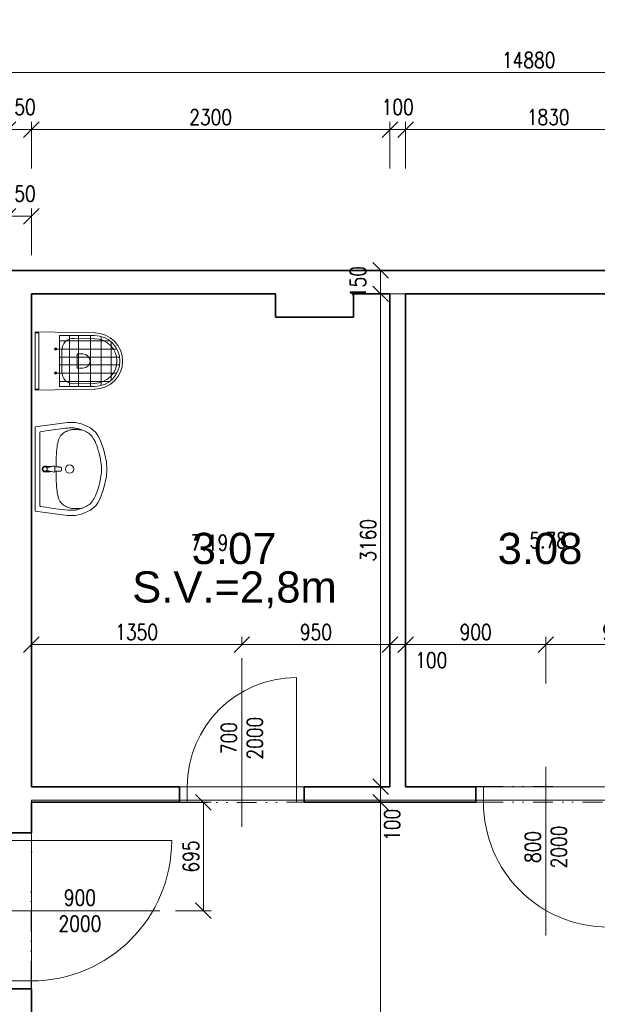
# Model space of a CAD drawing. Header units: millimetres. Extents: x -485339 to 350584, y -1189936 to 0.
# Tile 240 of 256: x -70430 to -66725, y -689174 to -682861. Entities that reach past the tile are written whole.
import ezdxf
from ezdxf.enums import TextEntityAlignment as Align

# ---------------------------------------------------------------- set-up
doc = ezdxf.new("R2010")
doc.units = ezdxf.units.MM
doc.header["$LTSCALE"] = 10
doc.linetypes.add('DĚLICÍ2', pattern=[15.875, 6.35, -3.175, 0, -3.175, 0, -3.175])
doc.layers.get('Defpoints').update_dxf_attribs({"color": 201})
doc.layers.add('BOUR_DVEŘE', color=7, linetype='Continuous', lineweight=18, true_color=0xdba400)
doc.layers.add('BOUR_zařizováky', color=7, linetype='Continuous', lineweight=18, true_color=0xdba400)
for name, color, linetype, lineweight in [('St__otvory_dveře', 40, 'Continuous', 18), ('St_kóty', 132, 'Continuous', 18), ('St_plocha_místnosti', 250, 'Continuous', 18), ('St_popis_otvory', 40, 'Continuous', 18), ('St_zařizovací předměty', 252, 'Continuous', 18), ('St_čáry_obrys', 5, 'Continuous', 35)]:
    doc.layers.add(name, color=color, linetype=linetype, lineweight=lineweight)
doc.layers.add('St_plocha_místn', color=140, linetype='Continuous', lineweight=18, plot=False)
doc.styles.add('Andy', font='arial.ttf')
doc.styles.get("Standard").update_dxf_attribs({"font": 'simplex.shx', "width": 0.8})
doc.dimstyles.new('stavebníM100', dxfattribs={"dimtxt": 165, "dimasz": 170, "dimexe": 150, "dimexo": 100, "dimgap": 30, "dimtad": 1, "dimdec": 0, "dimtxsty": 'Standard', "dimblk": 'OBLIQUE', "dimcen": -2.5, "dimdle": 150, "dimclrd": 256, "dimclre": 256, "dimclrt": 256, "dimadec": 4, "dimazin": 0, "dimtfac": 1, "dimtdec": 0, "dimtmove": 2, "dimatfit": 3, "dimldrblk": 'OBLIQUE', "dimfxl": 400, "dimfxlon": 1, "dimlwd": -1, "dimlwe": -1, "dimarcsym": 0})
doc.dimstyles.new('stavebníM50 vnitřní', dxfattribs={"dimtxt": 100, "dimasz": 100, "dimexe": 50, "dimexo": 100, "dimgap": 30, "dimtad": 1, "dimdec": 0, "dimtxsty": 'Standard', "dimblk": 'OBLIQUE', "dimcen": 2.5, "dimclrd": 256, "dimclre": 256, "dimclrt": 256, "dimadec": 0, "dimazin": 0, "dimtfac": 1, "dimtdec": 0, "dimtmove": 2, "dimatfit": 2, "dimldrblk": 'OBLIQUE', "dimfxl": 250, "dimfxlon": 1, "dimlwd": -1, "dimlwe": -1, "dimarcsym": 0})

# ---------------------------------------------------------------- blocks, each defined once
blk = doc.blocks.new('G$CC1796412')
at = {"layer": 'St__otvory_dveře', "color": 0, "ltscale": 2}
blk.add_lwpolyline([(850, 0.8), (850, 800.8)], dxfattribs=at)
at = {"layer": 'St__otvory_dveře', "ltscale": 2}
for points in [[(50, 0), (0, 0), (0, -100), (50, -100)], [(900, 0.8), (850, 0.8), (850, -99.2), (900, -99.2)]]:
    blk.add_lwpolyline(points, close=True, dxfattribs=at)
at = {"layer": 'St__otvory_dveře', "linetype": 'DĚLICÍ2', "ltscale": 2}
for points in [[(50, 0), (850, 0.8)], [(50, -100), (850, -99.2)]]:
    blk.add_lwpolyline(points, dxfattribs=at)
at = {"layer": 'St__otvory_dveře', "color": 0, "ltscale": 2}
blk.add_arc((850, 0.8), 800, 90, 180, dxfattribs=at)
blk = doc.blocks.new('G$CB4A84410')
at = {"layer": 'St__otvory_dveře', "ltscale": 2}
for points in [[(100, -50), (100, 0), (0, 0), (0, -50)], [(100.8, -800), (100.8, -750), (0.8, -750), (0.8, -800)]]:
    blk.add_lwpolyline(points, close=True, dxfattribs=at)
at = {"layer": 'St__otvory_dveře', "linetype": 'DĚLICÍ2', "ltscale": 2}
for points in [[(0, -50), (0.8, -750)], [(100, -50), (100.8, -750)]]:
    blk.add_lwpolyline(points, dxfattribs=at)
at = {"layer": 'St__otvory_dveře', "color": 0, "ltscale": 2}
blk.add_lwpolyline([(100.8, -750), (800.8, -750)], dxfattribs=at)
blk.add_arc((100.8, -750), 700, 0, 90, dxfattribs=at)
blk = doc.blocks.new('G$CD8DE4D11')
at = {"layer": 'St__otvory_dveře', "ltscale": 2}
for points in [[(-150, -50), (-150, 0), (0, 0), (0, -50)], [(-150.8, -1000), (-150.8, -950), (-0.8, -950), (-0.8, -1000)]]:
    blk.add_lwpolyline(points, close=True, dxfattribs=at)
at = {"layer": 'St__otvory_dveře', "linetype": 'DĚLICÍ2', "ltscale": 2}
for points in [[(-150, -50), (-150.8, -950)], [(0, -50), (-0.8, -950)]]:
    blk.add_lwpolyline(points, dxfattribs=at)
at = {"layer": 'St__otvory_dveře', "color": 0, "ltscale": 2}
blk.add_lwpolyline([(-150.8, -950), (-1050.8, -950)], dxfattribs=at)
blk.add_arc((-150.8, -950), 900, 90, 180, dxfattribs=at)
blk = doc.blocks.new('_OBLIQUE')
at = {"color": 0, "linetype": 'ByBlock'}
blk.add_line((-0.5, -0.5), (0.5, 0.5), dxfattribs=at)
blk = doc.blocks.new('*D5125')
at = {"layer": 'Defpoints', "color": 0}
for p in [(-70354.9, -683566.3), (-70504.9, -684222), (-70354.9, -684222)]:
    blk.add_point(p, dxfattribs=at)
at = {"layer": 'St_kóty'}
for p, q in [((-70504.9, -683816.3), (-70504.9, -683516.3)), ((-70354.9, -683816.3), (-70354.9, -683516.3)), ((-70504.9, -683566.3), (-70354.9, -683566.3))]:
    blk.add_line(p, q, dxfattribs=at)
at = {"layer": 'St_kóty', "linetype": 'ByBlock', "xscale": 100, "yscale": 100, "zscale": 100, "rotation": 180}
blk.add_blockref('_OBLIQUE', (-70504.9, -683566.3), dxfattribs=at)
at = {"layer": 'St_kóty', "linetype": 'ByBlock', "xscale": 100, "yscale": 100, "zscale": 100}
blk.add_blockref('_OBLIQUE', (-70354.9, -683566.3), dxfattribs=at)
at = {"layer": 'St_kóty', "insert": (-70429.9, -683421.3), "char_height": 100, "attachment_point": 5}
blk.add_mtext('150', dxfattribs=at)
blk = doc.blocks.new('*D5126')
at = {"layer": 'Defpoints', "color": 0}
for p in [(-68054.9, -683566.3), (-70354.9, -684222), (-68054.9, -684222)]:
    blk.add_point(p, dxfattribs=at)
at = {"layer": 'St_kóty'}
for p, q in [((-70354.9, -683816.3), (-70354.9, -683516.3)), ((-68054.9, -683816.3), (-68054.9, -683516.3)), ((-70354.9, -683566.3), (-68054.9, -683566.3))]:
    blk.add_line(p, q, dxfattribs=at)
at = {"layer": 'St_kóty', "linetype": 'ByBlock', "xscale": 100, "yscale": 100, "zscale": 100, "rotation": 180}
blk.add_blockref('_OBLIQUE', (-70354.9, -683566.3), dxfattribs=at)
at = {"layer": 'St_kóty', "linetype": 'ByBlock', "xscale": 100, "yscale": 100, "zscale": 100}
blk.add_blockref('_OBLIQUE', (-68054.9, -683566.3), dxfattribs=at)
at = {"layer": 'St_kóty', "insert": (-69204.9, -683486.3), "char_height": 100, "attachment_point": 5}
blk.add_mtext('2300', dxfattribs=at)
blk = doc.blocks.new('*D5127')
at = {"layer": 'Defpoints', "color": 0}
for p in [(-67954.9, -683566.3), (-68054.9, -684222), (-67954.9, -684222)]:
    blk.add_point(p, dxfattribs=at)
at = {"layer": 'St_kóty'}
for p, q in [((-68054.9, -683816.3), (-68054.9, -683516.3)), ((-67954.9, -683816.3), (-67954.9, -683516.3)), ((-68054.9, -683566.3), (-67954.9, -683566.3))]:
    blk.add_line(p, q, dxfattribs=at)
at = {"layer": 'St_kóty', "linetype": 'ByBlock', "xscale": 100, "yscale": 100, "zscale": 100, "rotation": 180}
blk.add_blockref('_OBLIQUE', (-68054.9, -683566.3), dxfattribs=at)
at = {"layer": 'St_kóty', "linetype": 'ByBlock', "xscale": 100, "yscale": 100, "zscale": 100}
blk.add_blockref('_OBLIQUE', (-67954.9, -683566.3), dxfattribs=at)
at = {"layer": 'St_kóty', "insert": (-68004.9, -683421.3), "char_height": 100, "attachment_point": 5}
blk.add_mtext('100', dxfattribs=at)
blk = doc.blocks.new('*D5128')
at = {"layer": 'Defpoints', "color": 0}
for p in [(-66124.9, -683566.3), (-67954.9, -684222), (-66124.9, -684222)]:
    blk.add_point(p, dxfattribs=at)
at = {"layer": 'St_kóty'}
for p, q in [((-67954.9, -683816.3), (-67954.9, -683516.3)), ((-66124.9, -683816.3), (-66124.9, -683516.3)), ((-67954.9, -683566.3), (-66124.9, -683566.3))]:
    blk.add_line(p, q, dxfattribs=at)
at = {"layer": 'St_kóty', "linetype": 'ByBlock', "xscale": 100, "yscale": 100, "zscale": 100, "rotation": 180}
blk.add_blockref('_OBLIQUE', (-67954.9, -683566.3), dxfattribs=at)
at = {"layer": 'St_kóty', "linetype": 'ByBlock', "xscale": 100, "yscale": 100, "zscale": 100}
blk.add_blockref('_OBLIQUE', (-66124.9, -683566.3), dxfattribs=at)
at = {"layer": 'St_kóty', "insert": (-67039.9, -683486.3), "char_height": 100, "attachment_point": 5}
blk.add_mtext('1830', dxfattribs=at)
blk = doc.blocks.new('*D5148')
at = {"layer": 'Defpoints', "color": 0}
for p in [(-70354.9, -684121.7), (-70504.9, -685968.8), (-70354.9, -685968.8)]:
    blk.add_point(p, dxfattribs=at)
at = {"layer": 'St_kóty'}
for p, q in [((-70504.9, -684371.7), (-70504.9, -684071.7)), ((-70354.9, -684371.7), (-70354.9, -684071.7)), ((-70504.9, -684121.7), (-70354.9, -684121.7))]:
    blk.add_line(p, q, dxfattribs=at)
at = {"layer": 'St_kóty', "linetype": 'ByBlock', "xscale": 100, "yscale": 100, "zscale": 100, "rotation": 180}
blk.add_blockref('_OBLIQUE', (-70504.9, -684121.7), dxfattribs=at)
at = {"layer": 'St_kóty', "linetype": 'ByBlock', "xscale": 100, "yscale": 100, "zscale": 100}
blk.add_blockref('_OBLIQUE', (-70354.9, -684121.7), dxfattribs=at)
at = {"layer": 'St_kóty', "insert": (-70429.9, -683976.7), "char_height": 100, "attachment_point": 5}
blk.add_mtext('150', dxfattribs=at)
blk = doc.blocks.new('*D5174')
at = {"layer": 'Defpoints', "color": 0}
for p in [(-69530.9, -687878.8), (-69251.2, -687878.8), (-69530.9, -688573.8)]:
    blk.add_point(p, dxfattribs=at)
at = {"layer": 'St_kóty'}
for p, q in [((-69430.9, -687878.8), (-69201.2, -687878.8)), ((-69251.2, -688573.8), (-69251.2, -687878.8)), ((-69430.9, -688573.8), (-69201.2, -688573.8))]:
    blk.add_line(p, q, dxfattribs=at)
at = {"layer": 'St_kóty', "linetype": 'ByBlock', "xscale": 100, "yscale": 100, "zscale": 100}
for p, rotation in [((-69251.2, -687878.8), 90), ((-69251.2, -688573.8), 270)]:
    blk.add_blockref('_OBLIQUE', p, dxfattribs=dict(at, rotation=rotation))
at = {"layer": 'St_kóty', "insert": (-69331.2, -688226.3), "char_height": 100, "attachment_point": 5, "rotation": 90}
blk.add_mtext('695', dxfattribs=at)
blk = doc.blocks.new('*D5175')
at = {"layer": 'Defpoints', "color": 0}
for p in [(-69004.9, -686867.7), (-69004.9, -686954.8), (-70354.9, -687778.8)]:
    blk.add_point(p, dxfattribs=at)
at = {"layer": 'St_kóty'}
for p, q in [((-70354.9, -687117.7), (-70354.9, -686817.7)), ((-69004.9, -686867.7), (-69004.9, -686817.7)), ((-70354.9, -686867.7), (-69004.9, -686867.7))]:
    blk.add_line(p, q, dxfattribs=at)
at = {"layer": 'St_kóty', "linetype": 'ByBlock', "xscale": 100, "yscale": 100, "zscale": 100, "rotation": 180}
blk.add_blockref('_OBLIQUE', (-70354.9, -686867.7), dxfattribs=at)
at = {"layer": 'St_kóty', "linetype": 'ByBlock', "xscale": 100, "yscale": 100, "zscale": 100}
blk.add_blockref('_OBLIQUE', (-69004.9, -686867.7), dxfattribs=at)
at = {"layer": 'St_kóty', "insert": (-69679.9, -686787.7), "char_height": 100, "attachment_point": 5}
blk.add_mtext('1350', dxfattribs=at)
blk = doc.blocks.new('*D5176')
at = {"layer": 'Defpoints', "color": 0}
for p in [(-68054.9, -686867.7), (-69004.9, -686954.8), (-68054.9, -687778.8)]:
    blk.add_point(p, dxfattribs=at)
at = {"layer": 'St_kóty'}
for p, q in [((-69004.9, -686867.7), (-69004.9, -686817.7)), ((-68054.9, -687117.7), (-68054.9, -686817.7)), ((-69004.9, -686867.7), (-68054.9, -686867.7))]:
    blk.add_line(p, q, dxfattribs=at)
at = {"layer": 'St_kóty', "linetype": 'ByBlock', "xscale": 100, "yscale": 100, "zscale": 100, "rotation": 180}
blk.add_blockref('_OBLIQUE', (-69004.9, -686867.7), dxfattribs=at)
at = {"layer": 'St_kóty', "linetype": 'ByBlock', "xscale": 100, "yscale": 100, "zscale": 100}
blk.add_blockref('_OBLIQUE', (-68054.9, -686867.7), dxfattribs=at)
at = {"layer": 'St_kóty', "insert": (-68529.9, -686787.7), "char_height": 100, "attachment_point": 5}
blk.add_mtext('950', dxfattribs=at)
blk = doc.blocks.new('*D5177')
at = {"layer": 'Defpoints', "color": 0}
for p in [(-67954.9, -686867.7), (-68054.9, -687778.8), (-67954.9, -687778.8)]:
    blk.add_point(p, dxfattribs=at)
at = {"layer": 'St_kóty'}
for p, q in [((-68054.9, -687117.7), (-68054.9, -686817.7)), ((-67954.9, -687117.7), (-67954.9, -686817.7)), ((-68054.9, -686867.7), (-67954.9, -686867.7))]:
    blk.add_line(p, q, dxfattribs=at)
at = {"layer": 'St_kóty', "linetype": 'ByBlock', "xscale": 100, "yscale": 100, "zscale": 100, "rotation": 180}
blk.add_blockref('_OBLIQUE', (-68054.9, -686867.7), dxfattribs=at)
at = {"layer": 'St_kóty', "linetype": 'ByBlock', "xscale": 100, "yscale": 100, "zscale": 100}
blk.add_blockref('_OBLIQUE', (-67954.9, -686867.7), dxfattribs=at)
at = {"layer": 'St_kóty', "insert": (-67790.3, -686967.6), "char_height": 100, "attachment_point": 5}
blk.add_mtext('100', dxfattribs=at)
blk = doc.blocks.new('*D5178')
at = {"layer": 'Defpoints', "color": 0}
for p in [(-67054.9, -686867.7), (-67054.9, -687652.1), (-67954.9, -687778.8)]:
    blk.add_point(p, dxfattribs=at)
at = {"layer": 'St_kóty'}
for p, q in [((-67954.9, -687117.7), (-67954.9, -686817.7)), ((-67054.9, -687117.7), (-67054.9, -686817.7)), ((-67954.9, -686867.7), (-67054.9, -686867.7))]:
    blk.add_line(p, q, dxfattribs=at)
at = {"layer": 'St_kóty', "linetype": 'ByBlock', "xscale": 100, "yscale": 100, "zscale": 100, "rotation": 180}
blk.add_blockref('_OBLIQUE', (-67954.9, -686867.7), dxfattribs=at)
at = {"layer": 'St_kóty', "linetype": 'ByBlock', "xscale": 100, "yscale": 100, "zscale": 100}
blk.add_blockref('_OBLIQUE', (-67054.9, -686867.7), dxfattribs=at)
at = {"layer": 'St_kóty', "insert": (-67504.9, -686787.7), "char_height": 100, "attachment_point": 5}
blk.add_mtext('900', dxfattribs=at)
blk = doc.blocks.new('*D5179')
at = {"layer": 'Defpoints', "color": 0}
for p in [(-66124.9, -686867.7), (-67054.9, -687652.1), (-66124.9, -687778.8)]:
    blk.add_point(p, dxfattribs=at)
at = {"layer": 'St_kóty'}
for p, q in [((-67054.9, -687117.7), (-67054.9, -686817.7)), ((-66124.9, -687117.7), (-66124.9, -686817.7)), ((-67054.9, -686867.7), (-66124.9, -686867.7))]:
    blk.add_line(p, q, dxfattribs=at)
at = {"layer": 'St_kóty', "linetype": 'ByBlock', "xscale": 100, "yscale": 100, "zscale": 100, "rotation": 180}
blk.add_blockref('_OBLIQUE', (-67054.9, -686867.7), dxfattribs=at)
at = {"layer": 'St_kóty', "linetype": 'ByBlock', "xscale": 100, "yscale": 100, "zscale": 100}
blk.add_blockref('_OBLIQUE', (-66124.9, -686867.7), dxfattribs=at)
at = {"layer": 'St_kóty', "insert": (-66589.9, -686787.7), "char_height": 100, "attachment_point": 5}
blk.add_mtext('930', dxfattribs=at)
blk = doc.blocks.new('*D5181')
at = {"layer": 'Defpoints', "color": 0}
for p in [(-67189.9, -684468.8), (-68114.9, -684618.8), (-67189.9, -684618.8)]:
    blk.add_point(p, dxfattribs=at)
at = {"layer": 'St_kóty'}
for p, q in [((-67864.9, -684468.8), (-68164.9, -684468.8)), ((-68114.9, -684468.8), (-68114.9, -684618.8)), ((-67864.9, -684618.8), (-68164.9, -684618.8))]:
    blk.add_line(p, q, dxfattribs=at)
at = {"layer": 'St_kóty', "linetype": 'ByBlock', "xscale": 100, "yscale": 100, "zscale": 100}
for p, rotation in [((-68114.9, -684468.8), 90), ((-68114.9, -684618.8), 270)]:
    blk.add_blockref('_OBLIQUE', p, dxfattribs=dict(at, rotation=rotation))
at = {"layer": 'St_kóty', "insert": (-68259.9, -684543.8), "char_height": 100, "attachment_point": 5, "rotation": 90}
blk.add_mtext('150', dxfattribs=at)
blk = doc.blocks.new('*D5182')
at = {"layer": 'Defpoints', "color": 0}
for p in [(-67189.9, -684618.8), (-68114.9, -687778.8), (-68054.9, -687778.8)]:
    blk.add_point(p, dxfattribs=at)
at = {"layer": 'St_kóty'}
for p, q in [((-67864.9, -684618.8), (-68164.9, -684618.8)), ((-68114.9, -684618.8), (-68114.9, -687778.8)), ((-68114.9, -687778.8), (-68164.9, -687778.8))]:
    blk.add_line(p, q, dxfattribs=at)
at = {"layer": 'St_kóty', "linetype": 'ByBlock', "xscale": 100, "yscale": 100, "zscale": 100}
for p, rotation in [((-68114.9, -684618.8), 90), ((-68114.9, -687778.8), 270)]:
    blk.add_blockref('_OBLIQUE', p, dxfattribs=dict(at, rotation=rotation))
at = {"layer": 'St_kóty', "insert": (-68194.9, -686198.8), "char_height": 100, "attachment_point": 5, "rotation": 90}
blk.add_mtext('3160', dxfattribs=at)
blk = doc.blocks.new('*D5183')
at = {"layer": 'Defpoints', "color": 0}
for p in [(-68054.9, -687778.8), (-68114.9, -687878.8), (-68054.9, -687878.8)]:
    blk.add_point(p, dxfattribs=at)
at = {"layer": 'St_kóty'}
for p, q in [((-68114.9, -687778.8), (-68164.9, -687778.8)), ((-68114.9, -687778.8), (-68114.9, -687878.8)), ((-68114.9, -687878.8), (-68164.9, -687878.8))]:
    blk.add_line(p, q, dxfattribs=at)
at = {"layer": 'St_kóty', "linetype": 'ByBlock', "xscale": 100, "yscale": 100, "zscale": 100}
for p, rotation in [((-68114.9, -687778.8), 90), ((-68114.9, -687878.8), 270)]:
    blk.add_blockref('_OBLIQUE', p, dxfattribs=dict(at, rotation=rotation))
at = {"layer": 'St_kóty', "insert": (-68040.9, -688023.4), "char_height": 100, "attachment_point": 5, "rotation": 90}
blk.add_mtext('100', dxfattribs=at)
blk = doc.blocks.new('*D5184')
at = {"layer": 'Defpoints', "color": 0}
for p in [(-68054.9, -687878.8), (-68114.9, -692848.8), (-67624.9, -692848.8)]:
    blk.add_point(p, dxfattribs=at)
at = {"layer": 'St_kóty'}
for p, q in [((-68114.9, -687878.8), (-68164.9, -687878.8)), ((-68114.9, -687878.8), (-68114.9, -692848.8)), ((-67864.9, -692848.8), (-68164.9, -692848.8))]:
    blk.add_line(p, q, dxfattribs=at)
at = {"layer": 'St_kóty', "linetype": 'ByBlock', "xscale": 100, "yscale": 100, "zscale": 100}
for p, rotation in [((-68114.9, -687878.8), 90), ((-68114.9, -692848.8), 270)]:
    blk.add_blockref('_OBLIQUE', p, dxfattribs=dict(at, rotation=rotation))
at = {"layer": 'St_kóty', "insert": (-68194.9, -690363.8), "char_height": 100, "attachment_point": 5, "rotation": 90}
blk.add_mtext('4970', dxfattribs=at)
blk = doc.blocks.new('*D5244')
at = {"layer": 'Defpoints', "color": 0}
for p in [(-59724.9, -683200.2), (-74604.9, -684468.8), (-59724.9, -684468.8)]:
    blk.add_point(p, dxfattribs=at)
at = {"layer": 'St_kóty'}
for p, q in [((-74604.9, -683450.2), (-74604.9, -683150.2)), ((-74604.9, -683200.2), (-59724.9, -683200.2)), ((-59724.9, -683450.2), (-59724.9, -683150.2))]:
    blk.add_line(p, q, dxfattribs=at)
at = {"layer": 'St_kóty', "linetype": 'ByBlock', "xscale": 100, "yscale": 100, "zscale": 100, "rotation": 180}
blk.add_blockref('_OBLIQUE', (-74604.9, -683200.2), dxfattribs=at)
at = {"layer": 'St_kóty', "linetype": 'ByBlock', "xscale": 100, "yscale": 100, "zscale": 100}
blk.add_blockref('_OBLIQUE', (-59724.9, -683200.2), dxfattribs=at)
at = {"layer": 'St_kóty', "insert": (-67164.9, -683120.2), "char_height": 100, "attachment_point": 5}
blk.add_mtext('14880', dxfattribs=at)
blk = doc.blocks.new('*D5362')
at = {"layer": 'Defpoints', "color": 0}
for p in [(-59875.3, 0), (-59875.3, -727049.1), (-70354.9, -727117.8)]:
    blk.add_point(p, dxfattribs=at)
at = {"layer": 'St_kóty'}
for p, q in [((-59875.3, -726799.1), (-59875.3, -727099.1)), ((-70354.9, -727049.1), (-70354.9, -726999.1)), ((-70354.9, -727049.1), (-59875.3, -727049.1))]:
    blk.add_line(p, q, dxfattribs=at)
at = {"layer": 'St_kóty', "linetype": 'ByBlock', "xscale": 100, "yscale": 100, "zscale": 100, "rotation": 180}
blk.add_blockref('_OBLIQUE', (-70354.9, -727049.1), dxfattribs=at)
at = {"layer": 'St_kóty', "linetype": 'ByBlock', "xscale": 100, "yscale": 100, "zscale": 100}
blk.add_blockref('_OBLIQUE', (-59875.3, -727049.1), dxfattribs=at)
at = {"layer": 'St_kóty', "insert": (-65115.1, -726969.1), "char_height": 100, "attachment_point": 5}
blk.add_mtext('10480', dxfattribs=at)
blk = doc.blocks.new('G$CD2283956')
at = {"layer": 'St_zařizovací předměty', "color": 0}
for p, q in [((-186.8, 0), (-180, -383.3)), ((186.8, 0), (-186.8, 0)), ((-180.3, 0.1), (-179.9, -23)), ((180.3, 0.1), (179.9, -23)), ((186.8, 0), (180, -383.3)), ((179.9, -23), (-179.9, -23)), ((-77.5, -122.5), (-77.5, -137.5)), ((77.5, -122.5), (77.5, -137.5)), ((-85, -130), (-70, -130)), ((0, -170), (-69.5, -170)), ((0, -170), (69.5, -170)), ((85, -130), (70, -130)), ((-145.5, -247.4), (-143, -382.6)), ((145.5, -247.4), (143, -382.6)), ((-45.4, -268.9), (-45.4, -305.8)), ((0, -267.9), (-44.4, -267.9)), ((0, -267.9), (44.4, -267.9)), ((45.4, -268.9), (45.4, -305.8))]:
    blk.add_line(p, q, dxfattribs=at)
for points in [[(-163, -380), (-163, -156), (163, -156), (163, -380)], [(-131, -156), (-131, -477.1)], [(-77.5, -130), (-77.5, -523.4)], [(-24, -156), (-24, -541.2)], [(24, -156), (24, -541.2)], [(76.8, -130), (76.8, -523.8)], [(129.6, -156), (129.6, -478.8)], [(-163, -219.7), (163, -219.7)], [(-163, -278), (163, -278)], [(-163, -354.7), (163, -354.7)], [(-157.2, -423), (157.2, -423)], [(-123, -486.9), (123, -486.9)]]:
    blk.add_lwpolyline(points, dxfattribs=at)
for centre in [(-77.5, -130), (77.5, -130)]:
    blk.add_circle(centre, 7.5, dxfattribs=at)
for centre, radius, start, end in [((-69.5, -246), 76, 90, 181.04873), ((69.5, -246), 76, 358.95127, 90), ((-44.4, -268.9), 1, 90, 180), ((0, -305.8), 45.4, 180, 270), ((0, -305.8), 45.4, 270, 0), ((44.4, -268.9), 1, 0, 90), ((0, -380), 180, 180, 270), ((0, -380), 163, 180, 0), ((0, -380), 143, 180, 270), ((0, -380), 143, 270, 0), ((0, -380), 180, 270, 0)]:
    blk.add_arc(centre, radius, start, end, dxfattribs=at)
blk = doc.blocks.new('19252405')
at = {"color": 0}
for p, q in [((-354.4, 263.7), (-387.8, 235.1)), ((-297.4, 289), (-354.4, 263.7)), ((-294.7, 253.1), (-303, 250)), ((-256, 297.9), (-297.4, 289)), ((-287, 255.6), (-294.7, 253.1)), ((-279.9, 257.7), (-287, 255.6)), ((-272.6, 252.9), (-281, 252.4)), ((-273.6, 259.4), (-279.9, 257.7)), ((-267.9, 260.7), (-273.6, 259.4)), ((-264.3, 253.2), (-272.6, 252.9)), ((-262.5, 261.7), (-267.9, 260.7)), ((-256.6, 253.4), (-264.3, 253.2)), ((-257.4, 262.5), (-262.5, 261.7)), ((-252.3, 263.1), (-257.4, 262.5)), ((-249.5, 253.4), (-256.6, 253.4)), ((-205.9, 297.8), (-256, 297.9)), ((-247.3, 263.5), (-252.3, 263.1)), ((-243.2, 253.2), (-249.5, 253.4)), ((-242, 263.9), (-247.3, 263.5)), ((-237.2, 252.7), (-243.2, 253.2)), ((-236, 264), (-242, 263.9)), ((-231.5, 252), (-237.2, 252.7)), ((-228.7, 263.9), (-236, 264)), ((-219.5, 263.5), (-228.7, 263.9)), ((-208.3, 262.9), (-219.5, 263.5)), ((-194.3, 261.8), (-208.3, 262.9)), ((-0.1, 270), (-205.9, 297.8)), ((-175.7, 260), (-194.3, 261.8)), ((-149.9, 256.8), (-175.7, 260)), ((-114.5, 252), (-149.9, 256.8)), ((-0.1, 270), (0.1, -270)), ((-415, 191.7), (-438, 129.3)), ((-402, 215.6), (-415, 191.7)), ((-387.8, 235.1), (-402, 215.6)), ((-372.4, 197), (-377.9, 187.5)), ((-366.9, 205.2), (-372.4, 197)), ((-361.2, 212.3), (-366.9, 205.2)), ((-355.4, 218.6), (-361.2, 212.3)), ((-349.3, 224.2), (-355.4, 218.6)), ((-342.8, 229.3), (-349.3, 224.2)), ((-335.7, 234), (-342.8, 229.3)), ((-328.1, 238.5), (-335.7, 234)), ((-319.9, 242.7), (-328.1, 238.5)), ((-311.4, 246.6), (-319.9, 242.7)), ((-303, 250), (-311.4, 246.6)), ((-296.5, 251), (-303, 250)), ((-289.1, 251.8), (-296.5, 251)), ((-281, 252.4), (-289.1, 251.8)), ((-225.7, 250.8), (-231.5, 252)), ((-219.7, 249.3), (-225.7, 250.8)), ((-213.4, 247.2), (-219.7, 249.3)), ((-206.7, 244.7), (-213.4, 247.2)), ((-199.8, 241.7), (-206.7, 244.7)), ((-192.9, 238.2), (-199.8, 241.7)), ((-186.2, 234.2), (-192.9, 238.2)), ((-179.7, 229.6), (-186.2, 234.2)), ((-173.6, 224.5), (-179.7, 229.6)), ((-168, 218.8), (-173.6, 224.5)), ((-162.7, 212.4), (-168, 218.8)), ((-158, 205.2), (-162.7, 212.4)), ((-153.7, 197.1), (-158, 205.2)), ((-149.9, 188), (-153.7, 197.1)), ((-67.2, 245), (-114.5, 252)), ((-34.3, 239.9), (-67.2, 245)), ((-30.1, 235), (-29.9, -235)), ((-438, 129.3), (-456.2, 47.3)), ((-399.3, 135.8), (-404.5, 119.4)), ((-394.1, 150.9), (-399.3, 135.8)), ((-388.8, 164.5), (-394.1, 150.9)), ((-383.4, 176.7), (-388.8, 164.5)), ((-377.9, 187.5), (-383.4, 176.7)), ((-146.7, 177.9), (-149.9, 188)), ((-143.9, 166.8), (-146.7, 177.9)), ((-141.5, 154.5), (-143.9, 166.8)), ((-139.5, 141.3), (-141.5, 154.5)), ((-137.9, 127), (-139.5, 141.3)), ((-136.6, 111.6), (-137.9, 127)), ((-418.2, 63.2), (-421.5, 42.6)), ((-414.2, 82.9), (-418.2, 63.2)), ((-409.5, 101.6), (-414.2, 82.9)), ((-404.5, 119.4), (-409.5, 101.6)), ((-135.5, 95.2), (-136.6, 111.6)), ((-134.7, 77.8), (-135.5, 95.2)), ((-134.1, 59.5), (-134.7, 77.8)), ((-456.2, 47.3), (-460, -0.1)), ((-423.8, 21.2), (-425.1, -1.9)), ((-423.8, -21.5), (-425.1, 1.7)), ((-421.5, 42.6), (-423.8, 21.2)), ((-167.6, 4.8), (-167.7, 2.2)), ((-167.7, 2.2), (-167.7, 0)), ((-167.5, 6.7), (-167.6, 4.8)), ((-167.4, 8), (-167.5, 6.7)), ((-167.2, 9), (-167.4, 8)), ((-167, 9.6), (-167.2, 9)), ((-166.7, 10.2), (-167, 9.6)), ((-166.5, 10.7), (-166.7, 10.2)), ((-166.2, 11.1), (-166.5, 10.7)), ((-165.8, 11.4), (-166.2, 11.1)), ((-165.5, 11.7), (-165.8, 11.4)), ((-165.1, 11.9), (-165.5, 11.7)), ((-164.7, 12.1), (-165.1, 11.9)), ((-164.2, 12.3), (-164.7, 12.1)), ((-163.7, 12.5), (-164.2, 12.3)), ((-163.2, 12.6), (-163.7, 12.5)), ((-162.5, 12.7), (-163.2, 12.6)), ((-161.8, 12.9), (-162.5, 12.7)), ((-160.9, 13), (-161.8, 12.9)), ((-159.9, 13), (-160.9, 13)), ((-158.7, 13.1), (-159.9, 13)), ((-157.3, 13.2), (-158.7, 13.1)), ((-155.5, 13.3), (-157.3, 13.2)), ((-153.4, 13.3), (-155.5, 13.3)), ((-150.9, 13.4), (-153.4, 13.3)), ((-148.1, 13.5), (-150.9, 13.4)), ((-145, 13.6), (-148.1, 13.5)), ((-141.7, 13.6), (-145, 13.6)), ((-138.2, 13.8), (-141.7, 13.6)), ((-134.6, 13.9), (-138.2, 13.8)), ((-131.1, 14), (-134.6, 13.9)), ((-133.8, 40.3), (-134.1, 59.5)), ((-133.5, 20.5), (-133.8, 40.3)), ((-133.5, 13.9), (-133.5, 20.5)), ((-127.5, 14.2), (-131.1, 14)), ((-124.2, 14.4), (-127.5, 14.2)), ((-125.2, 8.9), (-125.9, 0)), ((-124.7, 12.6), (-125.2, 8.9)), ((-123.5, 16.6), (-124.7, 12.6)), ((-122.5, 18), (-123.5, 16.6)), ((-120.2, 19), (-122.5, 18)), ((-113.5, 18.2), (-120.2, 19)), ((-100.4, 14.6), (-113.5, 18.2)), ((-101.7, 15.8), (-104.1, 15.6)), ((-99.2, 15.9), (-101.7, 15.8)), ((-90.4, 12.4), (-100.4, 14.6)), ((-96.8, 16.1), (-99.2, 15.9)), ((-94.8, 16.2), (-96.8, 16.1)), ((-92.9, 16.4), (-94.8, 16.2)), ((-91.1, 16.5), (-92.9, 16.4)), ((-89.5, 16.6), (-91.1, 16.5)), ((-85, 11.7), (-90.4, 12.4)), ((-88, 16.7), (-89.5, 16.6)), ((-86.5, 16.8), (-88, 16.7)), ((-85, 16.9), (-86.5, 16.8)), ((-83.5, 17), (-85, 16.9)), ((-80.9, 12), (-85, 11.7)), ((-82, 17.1), (-83.5, 17)), ((-80.6, 17.2), (-82, 17.1)), ((-76.4, 13), (-80.9, 12)), ((-79.2, 17.3), (-80.6, 17.2)), ((-78, 17.4), (-79.2, 17.3)), ((-76.8, 17.5), (-78, 17.4)), ((-75.7, 17.5), (-76.8, 17.5)), ((-70.6, 14.3), (-76.4, 13)), ((-74.6, 17.6), (-75.7, 17.5)), ((-73.6, 17.7), (-74.6, 17.6)), ((-72.5, 17.8), (-73.6, 17.7)), ((-71.4, 17.8), (-72.5, 17.8)), ((-70.3, 17.9), (-71.4, 17.8)), ((-63.6, 15), (-70.6, 14.3)), ((-69, 17.9), (-70.3, 17.9)), ((-67.6, 18), (-69, 17.9)), ((-65.9, 18.1), (-67.6, 18)), ((-64, 18.1), (-65.9, 18.1)), ((-61.7, 18.2), (-64, 18.1)), ((-55.3, 16.9), (-55.3, 16.9)), ((-49.8, 12.9), (-49.8, 12.9)), ((-46.2, 7), (-46.2, 7)), ((-456.2, -47.5), (-460, -0.1)), ((-438, -129.6), (-456.2, -47.5)), ((-421.5, -42.8), (-423.8, -21.5)), ((-418.2, -63.4), (-421.5, -42.8)), ((-167.7, -2.3), (-167.7, 0)), ((-167.6, -4.9), (-167.7, -2.3)), ((-167.5, -6.8), (-167.6, -4.9)), ((-167.4, -8.1), (-167.5, -6.8)), ((-167.2, -9), (-167.4, -8.1)), ((-167, -9.7), (-167.2, -9)), ((-166.7, -10.3), (-167, -9.7)), ((-166.4, -10.8), (-166.7, -10.3)), ((-166.1, -11.2), (-166.4, -10.8)), ((-165.8, -11.5), (-166.1, -11.2)), ((-165.5, -11.8), (-165.8, -11.5)), ((-165.1, -12), (-165.5, -11.8)), ((-164.7, -12.2), (-165.1, -12)), ((-164.2, -12.4), (-164.7, -12.2)), ((-163.7, -12.6), (-164.2, -12.4)), ((-163.2, -12.7), (-163.7, -12.6)), ((-162.5, -12.8), (-163.2, -12.7)), ((-161.8, -12.9), (-162.5, -12.8)), ((-160.9, -13), (-161.8, -12.9)), ((-159.9, -13.1), (-160.9, -13)), ((-158.7, -13.2), (-159.9, -13.1)), ((-157.3, -13.3), (-158.7, -13.2)), ((-155.5, -13.3), (-157.3, -13.3)), ((-153.4, -13.4), (-155.5, -13.3)), ((-150.9, -13.5), (-153.4, -13.4)), ((-148.1, -13.5), (-150.9, -13.5)), ((-145, -13.6), (-148.1, -13.5)), ((-141.6, -13.7), (-145, -13.6)), ((-138.2, -13.8), (-141.6, -13.7)), ((-134.6, -13.9), (-138.2, -13.8)), ((-134.1, -59.5), (-134.7, -77.8)), ((-131, -14.1), (-134.6, -13.9)), ((-133.7, -40.4), (-134.1, -59.5)), ((-133.5, -20.5), (-133.7, -40.4)), ((-133.5, -14), (-133.5, -20.5)), ((-127.5, -14.3), (-131, -14.1)), ((-124.2, -14.4), (-127.5, -14.3)), ((-125.2, -8.9), (-125.9, 0)), ((-124.7, -12.6), (-125.2, -8.9)), ((-123.4, -16.6), (-124.7, -12.6)), ((-122.5, -18.1), (-123.4, -16.6)), ((-120.2, -19.1), (-122.5, -18.1)), ((-113.5, -18.2), (-120.2, -19.1)), ((-100.4, -14.7), (-113.5, -18.2)), ((-101.7, -15.8), (-104.1, -15.6)), ((-99.2, -16), (-101.7, -15.8)), ((-90.4, -12.4), (-100.4, -14.7)), ((-96.8, -16.1), (-99.2, -16)), ((-94.7, -16.3), (-96.8, -16.1)), ((-92.9, -16.4), (-94.7, -16.3)), ((-91.1, -16.5), (-92.9, -16.4)), ((-89.5, -16.6), (-91.1, -16.5)), ((-85, -11.7), (-90.4, -12.4)), ((-88, -16.7), (-89.5, -16.6)), ((-86.5, -16.8), (-88, -16.7)), ((-85, -16.9), (-86.5, -16.8)), ((-80.8, -12.1), (-85, -11.7)), ((-83.5, -17), (-85, -16.9)), ((-82, -17.1), (-83.5, -17)), ((-80.6, -17.2), (-82, -17.1)), ((-76.4, -13), (-80.8, -12.1)), ((-79.2, -17.3), (-80.6, -17.2)), ((-78, -17.4), (-79.2, -17.3)), ((-76.8, -17.5), (-78, -17.4)), ((-75.7, -17.6), (-76.8, -17.5)), ((-70.6, -14.3), (-76.4, -13)), ((-74.6, -17.7), (-75.7, -17.6)), ((-73.5, -17.7), (-74.6, -17.7)), ((-72.5, -17.8), (-73.5, -17.7)), ((-71.4, -17.9), (-72.5, -17.8)), ((-70.3, -17.9), (-71.4, -17.9)), ((-63.6, -15), (-70.6, -14.3)), ((-69, -18), (-70.3, -17.9)), ((-67.6, -18), (-69, -18)), ((-65.9, -18.1), (-67.6, -18)), ((-63.9, -18.2), (-65.9, -18.1)), ((-61.6, -18.2), (-63.9, -18.2)), ((-55.3, -16.9), (-55.3, -16.9)), ((-49.8, -12.9), (-49.8, -12.9)), ((-46.2, -7.1), (-46.2, -7.1)), ((-44.9, 0), (-44.9, 0)), ((-414.1, -83.1), (-418.2, -63.4)), ((-409.5, -101.8), (-414.1, -83.1)), ((-404.4, -119.5), (-409.5, -101.8)), ((-399.3, -136), (-404.4, -119.5)), ((-136.5, -111.6), (-137.8, -127)), ((-135.5, -95.2), (-136.5, -111.6)), ((-134.7, -77.8), (-135.5, -95.2)), ((-414.9, -191.9), (-438, -129.6)), ((-394, -151.1), (-399.3, -136)), ((-388.7, -164.7), (-394, -151.1)), ((-383.3, -176.9), (-388.7, -164.7)), ((-377.8, -187.7), (-383.3, -176.9)), ((-372.3, -197.1), (-377.8, -187.7)), ((-149.9, -188.1), (-153.6, -197.1)), ((-146.6, -178), (-149.9, -188.1)), ((-143.8, -166.8), (-146.6, -178)), ((-141.4, -154.6), (-143.8, -166.8)), ((-139.4, -141.4), (-141.4, -154.6)), ((-137.8, -127), (-139.4, -141.4)), ((-401.9, -215.8), (-414.9, -191.9)), ((-387.7, -235.3), (-401.9, -215.8)), ((-354.3, -263.9), (-387.7, -235.3)), ((-366.8, -205.3), (-372.3, -197.1)), ((-361.1, -212.5), (-366.8, -205.3)), ((-355.3, -218.8), (-361.1, -212.5)), ((-349.1, -224.4), (-355.3, -218.8)), ((-342.6, -229.5), (-349.1, -224.4)), ((-335.6, -234.2), (-342.6, -229.5)), ((-328, -238.7), (-335.6, -234.2)), ((-319.8, -242.9), (-328, -238.7)), ((-311.3, -246.7), (-319.8, -242.9)), ((-302.9, -250.2), (-311.3, -246.7)), ((-296.4, -251.1), (-302.9, -250.2)), ((-294.6, -253.2), (-302.9, -250.2)), ((-289, -251.9), (-296.4, -251.1)), ((-280.8, -252.6), (-289, -251.9)), ((-231.4, -252.1), (-237.1, -252.9)), ((-225.6, -250.9), (-231.4, -252.1)), ((-219.6, -249.4), (-225.6, -250.9)), ((-213.2, -247.3), (-219.6, -249.4)), ((-206.6, -244.8), (-213.2, -247.3)), ((-199.7, -241.8), (-206.6, -244.8)), ((-192.8, -238.3), (-199.7, -241.8)), ((-186.1, -234.3), (-192.8, -238.3)), ((-179.6, -229.7), (-186.1, -234.3)), ((-173.5, -224.6), (-179.6, -229.7)), ((-167.9, -218.9), (-173.5, -224.6)), ((-162.6, -212.5), (-167.9, -218.9)), ((-157.9, -205.2), (-162.6, -212.5)), ((-153.6, -197.1), (-157.9, -205.2)), ((-114.4, -252.1), (-149.8, -256.9)), ((-67, -245.1), (-114.4, -252.1)), ((-34.2, -239.9), (-67, -245.1)), ((-297.3, -289.2), (-354.3, -263.9)), ((-255.9, -298), (-297.3, -289.2)), ((-286.8, -255.8), (-294.6, -253.2)), ((-279.8, -257.9), (-286.8, -255.8)), ((-272.5, -253), (-280.8, -252.6)), ((-273.5, -259.5), (-279.8, -257.9)), ((-267.7, -260.8), (-273.5, -259.5)), ((-264.2, -253.4), (-272.5, -253)), ((-262.4, -261.8), (-267.7, -260.8)), ((-256.4, -253.5), (-264.2, -253.4)), ((-257.3, -262.6), (-262.4, -261.8)), ((-252.2, -263.2), (-257.3, -262.6)), ((-249.4, -253.5), (-256.4, -253.5)), ((-205.7, -297.9), (-255.9, -298)), ((-247.1, -263.7), (-252.2, -263.2)), ((-243, -253.3), (-249.4, -253.5)), ((-241.9, -264), (-247.1, -263.7)), ((-237.1, -252.9), (-243, -253.3)), ((-235.9, -264.1), (-241.9, -264)), ((-228.5, -264), (-235.9, -264.1)), ((-219.4, -263.7), (-228.5, -264)), ((-208.1, -263), (-219.4, -263.7)), ((-194.2, -261.9), (-208.1, -263)), ((0.1, -270), (-205.7, -297.9)), ((-175.6, -260), (-194.2, -261.9)), ((-149.8, -256.9), (-175.6, -260))]:
    blk.add_line(p, q, dxfattribs=at)
for centre, major_axis, start_param, end_param in [((-35.1, 235), (3.54, 3.54), 5.498034, 6.914051), ((-220, -0.1), (19.1, 19.1), 0.785398, 7.068583), ((-62.9, 0), (-9.75, 9.75), -0.785398, 5.497787), ((-62.9, 0), (10.6, 10.6), 3.881371, 7.115283), ((-61.7, 2.9), (-10.9, 10.9), -1.209553, -0.785152), ((-62.3, 1.5), (11.9, 11.9), 6.239989, 6.644428), ((-63.3, 0.6), (-12.9, 12.9), 4.290124, 4.669192), ((-64.8, 0), (-14, 14), 3.927237, 4.290124), ((-61.7, -2.9), (-10.9, 10.9), 2.356441, 2.780842), ((-62.3, -1.5), (11.9, 11.9), 4.351639, 4.756078), ((-63.3, -0.6), (-12.9, 12.9), 3.185282, 3.564351), ((-64.8, 0), (-14, 14), 3.564351, 3.927237), ((-34.9, -235), (-3.54, 3.54), 2.51122, 3.927237)]:
    blk.add_ellipse(centre, major_axis=major_axis, ratio=1, start_param=start_param, end_param=end_param, dxfattribs=at)
blk = doc.blocks.new('*D7830')
at = {"layer": 'Defpoints', "color": 0}
for p in [(-70504.9, 0), (-71854.9, -1049224.1), (-70504.9, -1049224.1)]:
    blk.add_point(p, dxfattribs=at)
at = {"layer": 'St_kóty'}
for p, q in [((-70504.9, -1048824.1), (-70504.9, -1049374.1)), ((-71854.9, -1049124.1), (-71854.9, -1049074.1)), ((-72004.9, -1049224.1), (-70354.9, -1049224.1))]:
    blk.add_line(p, q, dxfattribs=at)
at = {"layer": 'St_kóty', "linetype": 'ByBlock', "xscale": 170, "yscale": 170, "zscale": 170, "rotation": 180}
blk.add_blockref('_OBLIQUE', (-71854.9, -1049224.1), dxfattribs=at)
at = {"layer": 'St_kóty', "linetype": 'ByBlock', "xscale": 170, "yscale": 170, "zscale": 170}
blk.add_blockref('_OBLIQUE', (-70504.9, -1049224.1), dxfattribs=at)
at = {"layer": 'St_kóty', "insert": (-71179.9, -1049111.6), "char_height": 165, "attachment_point": 5}
blk.add_mtext('1350', dxfattribs=at)

msp = doc.modelspace()

# ---------------------------------------------------------------- linework, layer by layer
at = {"layer": 'St_plocha_místn'}
for points in [[(-70354.9, -687778.8), (-68054.9, -687778.8), (-68054.9, -684618.8), (-68289.1, -684618.8), (-68289.1, -684768.8), (-68789.1, -684768.8), (-68789.1, -684618.8), (-70354.9, -684618.8)], [(-67954.9, -684618.8), (-66124.9, -684618.8), (-66124.9, -687778.8), (-67954.9, -687778.8)], [(-70354.9, -692834.3), (-66124.9, -692834.3), (-66124.9, -687864.3), (-70354.9, -687864.3)]]:
    msp.add_lwpolyline(points, close=True, dxfattribs=at)
at = {"layer": 'St_popis_otvory'}
for points in [[(-69004.9, -688036.1), (-69004.9, -686954.8)], [(-67054.9, -688733.4), (-67054.9, -687652.1)], [(-70612.2, -688573.8), (-69530.9, -688573.8)]]:
    msp.add_lwpolyline(points, dxfattribs=at)
at = {"layer": 'St_čáry_obrys', "ltscale": 2}
for points in [[(-59774.9, -684468.8), (-74604.9, -684468.8)], [(-70354.9, -684618.8), (-70354.9, -687778.8)], [(-70354.9, -684618.8), (-68789.1, -684618.8)], [(-68789.1, -684618.8), (-68789.1, -684768.8)], [(-68289.1, -684618.8), (-68289.1, -684768.8)], [(-68289.1, -684618.8), (-68054.9, -684618.8)], [(-68054.9, -684618.8), (-68054.9, -687778.8)], [(-67954.9, -684618.8), (-67954.9, -687778.8)], [(-67954.9, -684618.8), (-66124.9, -684618.8)], [(-68789.1, -684768.8), (-68289.1, -684768.8)], [(-70354.9, -687778.8), (-69404.9, -687778.8)], [(-69404.9, -687778.8), (-69404.9, -687878.8)], [(-68604.9, -687778.8), (-68604.9, -687878.8)], [(-68604.9, -687778.8), (-68054.9, -687778.8)], [(-67954.9, -687778.8), (-67504.9, -687778.8)], [(-67504.9, -687778.8), (-67504.9, -687878.8)], [(-70354.9, -687878.8), (-69404.9, -687878.8)], [(-70354.9, -687878.8), (-70354.9, -688073.8)], [(-68604.9, -687878.8), (-67504.9, -687878.8)], [(-70504.9, -688073.8), (-70354.9, -688073.8)], [(-70504.9, -689073.8), (-70354.9, -689073.8)], [(-70354.9, -689073.8), (-70354.9, -692048.8)]]:
    msp.add_lwpolyline(points, dxfattribs=at)

# ---------------------------------------------------------------- block references
at = {"layer": 'BOUR_DVEŘE', "ltscale": 2}
for name, p, rotation in [('G$CB4A84410', (-69404.9, -687879.6), 90), ('G$CD8DE4D11', (-70505.7, -689073.8), 180)]:
    msp.add_blockref(name, p, dxfattribs=dict(at, rotation=rotation))
at = {"layer": 'BOUR_DVEŘE', "ltscale": 2, "xscale": -1, "rotation": 180}
msp.add_blockref('G$CC1796412', (-67504.9, -687878), dxfattribs=at)
at = {"layer": 'BOUR_zařizováky', "ltscale": 0.5}
for name, p, rotation in [('G$CD2283956', (-70329.9, -685049.8), 90), ('19252405', (-70329.9, -685742.5), 179.9999999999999)]:
    msp.add_blockref(name, p, dxfattribs=dict(at, rotation=rotation))

# ---------------------------------------------------------------- texts
at = {"layer": 'St_plocha_místn', "width": 0.8}
for s, p in [('7.19', (-69211.8, -686214.5)), ('5.78', (-67039.9, -686198.8))]:
    msp.add_text(s, height=100, dxfattribs=at).set_placement(p, align=Align.MIDDLE_CENTER)
at = {"layer": 'St_plocha_místnosti', "ltscale": 2, "style": 'Andy'}
for s, p in [('3.07', (-69326.3, -686351.2)), ('3.08', (-67364.2, -686351.2)), ('S.V.=2,8m', (-69708.1, -686598.3))]:
    msp.add_text(s, height=200, dxfattribs=at).set_placement(p)
at = {"layer": 'St_popis_otvory', "char_height": 100, "width": 1342.526, "attachment_point": 5, "rotation": 90}
for s, insert in [('700\\P2000', (-69004.9, -687467.7)), ('800\\P2000', (-67054.9, -688165))]:
    msp.add_mtext(s, dxfattribs=dict(at, insert=insert))
at = {"layer": 'St_popis_otvory', "insert": (-70043.7, -688573.8), "char_height": 100, "width": 1342.526, "attachment_point": 5}
msp.add_mtext('900\\P2000', dxfattribs=at)

# ---------------------------------------------------------------- dimensions: what is measured, and where the dimension line sits
at = {"layer": 'St_kóty'}
dim = msp.add_linear_dim(base=(-70504.9, -1049224.1), p1=(-71854.9, -1049224.1), p2=(-70504.9, 0), dimstyle='stavebníM100', override={"dimtxsty": 'Standard', "dimldrblk": 'OBLIQUE'}, dxfattribs=at)
dim.commit()
dim.dimension.update_dxf_attribs({"geometry": '*D7830', "text_midpoint": (-71179.9, -1049111.6)})
for base, p1, p2, picture, middle in [((-59875.3, -727049.1), (-70354.9, -727117.8), (-59875.3, 0), '*D5362', (-65115.1, -726969.1)), ((-59724.9, -683200.2), (-74604.9, -684468.8), (-59724.9, -684468.8), '*D5244', (-67164.9, -683120.2)), ((-70354.9, -683566.3), (-70504.9, -684222), (-70354.9, -684222), '*D5125', (-70429.9, -683421.3)), ((-67954.9, -683566.3), (-68054.9, -684222), (-67954.9, -684222), '*D5127', (-68004.9, -683421.3)), ((-68054.9, -683566.3), (-70354.9, -684222), (-68054.9, -684222), '*D5126', (-69204.9, -683486.3)), ((-66124.9, -683566.3), (-67954.9, -684222), (-66124.9, -684222), '*D5128', (-67039.9, -683486.3)), ((-70354.9, -684121.7), (-70504.9, -685968.8), (-70354.9, -685968.8), '*D5148', (-70429.9, -683976.7)), ((-69004.9, -686867.7), (-70354.9, -687778.8), (-69004.9, -686954.8), '*D5175', (-69679.9, -686787.7)), ((-68054.9, -686867.7), (-69004.9, -686954.8), (-68054.9, -687778.8), '*D5176', (-68529.9, -686787.7)), ((-67054.9, -686867.7), (-67954.9, -687778.8), (-67054.9, -687652.1), '*D5178', (-67504.9, -686787.7)), ((-66124.9, -686867.7), (-67054.9, -687652.1), (-66124.9, -687778.8), '*D5179', (-66589.9, -686787.7))]:
    dim = msp.add_linear_dim(base=base, p1=p1, p2=p2, dimstyle='stavebníM50 vnitřní', dxfattribs=at)
    dim.commit()
    dim.dimension.update_dxf_attribs({"geometry": picture, "text_midpoint": middle})
for base, p1, p2, picture, middle in [((-68114.9, -684618.8), (-67189.9, -684468.8), (-67189.9, -684618.8), '*D5181', (-68259.9, -684543.8)), ((-68114.9, -687778.8), (-67189.9, -684618.8), (-68054.9, -687778.8), '*D5182', (-68194.9, -686198.8)), ((-69251.2, -687878.8), (-69530.9, -688573.8), (-69530.9, -687878.8), '*D5174', (-69331.2, -688226.3)), ((-68114.9, -692848.8), (-68054.9, -687878.8), (-67624.9, -692848.8), '*D5184', (-68194.9, -690363.8))]:
    dim = msp.add_linear_dim(base=base, p1=p1, p2=p2, angle=90, dimstyle='stavebníM50 vnitřní', dxfattribs=at)
    dim.commit()
    dim.dimension.update_dxf_attribs({"geometry": picture, "text_midpoint": middle})
dim = msp.add_linear_dim(base=(-67954.9, -686867.7), p1=(-68054.9, -687778.8), p2=(-67954.9, -687778.8), dimstyle='stavebníM50 vnitřní', dxfattribs=at)
dim.commit()
dim.dimension.update_dxf_attribs({"geometry": '*D5177', "text_midpoint": (-67790.3, -686967.6), "dimtype": 160})
dim = msp.add_linear_dim(base=(-68114.9, -687878.8), p1=(-68054.9, -687778.8), p2=(-68054.9, -687878.8), angle=90, dimstyle='stavebníM50 vnitřní', dxfattribs=at)
dim.commit()
dim.dimension.update_dxf_attribs({"geometry": '*D5183', "text_midpoint": (-68040.9, -688023.4), "dimtype": 160})

doc.saveas('drawing.dxf')
